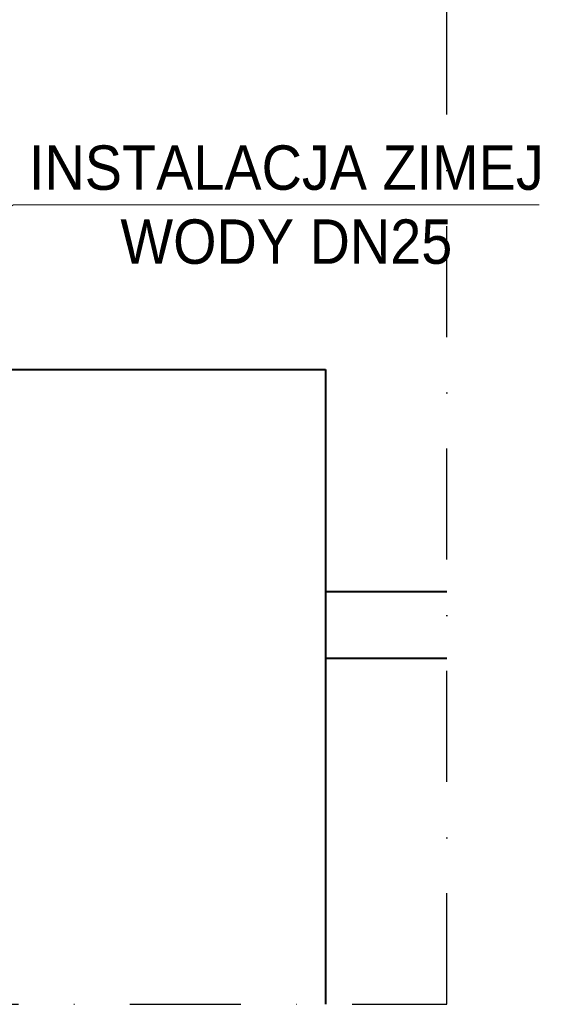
# Model space of a CAD drawing. Header units: millimetres. Extents: x -368 to 1732, y 3428 to 4913.
# Tile 24 of 80: x 749 to 868, y 4260 to 4482. Entities that reach past the tile are written whole.
import ezdxf

# ---------------------------------------------------------------- set-up
doc = ezdxf.new("R2010")
doc.units = ezdxf.units.MM
doc.linetypes.add('DASHDOT2', pattern=[0.5, 0.25, -0.125, 0, -0.125])
doc.layers.add('-- Budynek', color=7, linetype='Continuous')
doc.layers.add('-- CO_opis', color=11, linetype='Continuous', lineweight=0)
doc.layers.add('_NOŚNE', color=73, linetype='Continuous', lineweight=40)
doc.styles.add('INSTADT', font='arial.ttf', dxfattribs={"width": 0.9})

msp = doc.modelspace()

# ---------------------------------------------------------------- linework, layer by layer
at = {"layer": '_NOŚNE'}
for p, q in [((743.07, 4402.82), (818, 4402.82)), ((818, 4402.82), (818, 4259.82)), ((818, 4352.82), (845.3, 4352.82)), ((818, 4337.82), (845.3, 4337.82))]:
    msp.add_line(p, q, dxfattribs=at)

# ---------------------------------------------------------------- texts
at = {"layer": '-- CO_opis', "color": 11, "insert": (809.18, 4439.88), "char_height": 10, "attachment_point": 5, "style": 'INSTADT', "bg_fill": 3, "box_fill_scale": 1.1, "bg_fill_color": 256, "bg_fill_transparency": 0}
msp.add_mtext('INSTALACJA ZIMEJ\\PWODY DN25', dxfattribs=at)

# ---------------------------------------------------------------- next in the draw order: linework, layer by layer
at = {"layer": '-- Budynek', "color": 50, "linetype": 'DASHDOT2', "ltscale": 100}
msp.add_lwpolyline([(845.3, 4259.82), (845.3, 4677.82), (72.53, 4677.82), (72.53, 4259.82), (845.3, 4259.82)], dxfattribs=at)
at = {"layer": '-- CO_opis', "color": 11}
msp.add_lwpolyline([(712.8, 4417.19), (747.75, 4439.88), (752.27, 4439.88), (866.09, 4439.88)], dxfattribs=at)

doc.saveas('drawing.dxf')
